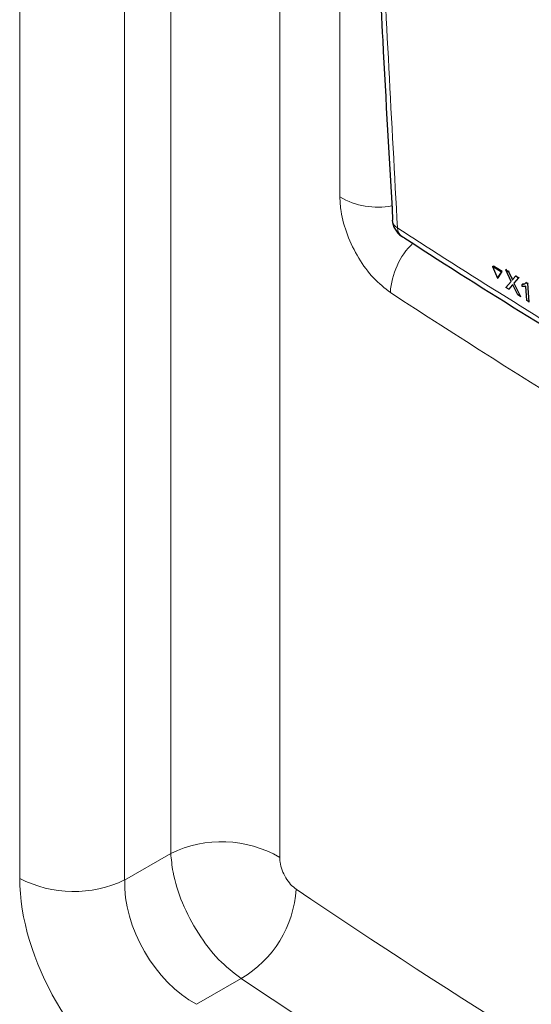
# Paper-space layout 'Blatt4' of a CAD drawing. Header units: millimetres. Extents: x 5 to 418, y 2 to 292.
# Tile 14 of 117: x 113 to 121, y 152 to 169. Entities that reach past the tile are written whole.
import ezdxf

# ---------------------------------------------------------------- set-up
doc = ezdxf.new("R2010")
doc.units = ezdxf.units.MM

psp = doc.layouts.new('Blatt4')

# ---------------------------------------------------------------- linework, layer by layer
at = {"color": 7, "linetype": 'Continuous', "lineweight": 18}
for p, q in [((115.35, 154.953), (115.35, 195.596)), ((112.874, 154.542), (112.874, 195.272)), ((114.594, 195.246), (114.594, 154.516)), ((117.136, 194.581), (117.136, 154.887)), ((118.122, 165.718), (118.122, 183.481)), ((120.934, 164.393), (120.946, 164.4)), ((120.945, 164.269), (120.957, 164.276)), ((114.594, 154.516), (115.35, 154.953)), ((116.504, 152.901), (115.771, 152.478))]:
    psp.add_line(p, q, dxfattribs=at)
at = {"color": 7, "linetype": 'Continuous', "lineweight": 25}
for p, q in [((118.982, 165.34), (118.982, 165.336)), ((120.626, 164.577), (120.639, 164.584)), ((120.626, 164.577), (120.707, 164.387)), ((120.77, 164.487), (120.626, 164.577)), ((120.782, 164.494), (120.639, 164.584)), ((120.707, 164.387), (120.77, 164.487)), ((120.707, 164.387), (120.719, 164.394)), ((120.719, 164.394), (120.782, 164.494)), ((120.77, 164.487), (120.782, 164.494)), ((120.84, 164.525), (120.852, 164.533)), ((120.931, 164.334), (120.84, 164.525)), ((120.84, 164.525), (120.884, 164.498)), ((120.852, 164.533), (120.854, 164.531)), ((120.884, 164.498), (120.896, 164.505)), ((120.884, 164.498), (120.934, 164.393)), ((120.964, 164.374), (121.005, 164.422)), ((121.05, 164.394), (120.976, 164.306)), ((121.005, 164.422), (121.017, 164.429)), ((121.005, 164.422), (121.05, 164.394)), ((121.05, 164.394), (121.062, 164.401)), ((120.845, 164.231), (120.931, 164.334)), ((120.89, 164.203), (120.845, 164.231)), ((120.945, 164.269), (120.89, 164.203)), ((120.958, 164.278), (120.957, 164.276)), ((121.037, 164.111), (120.968, 164.257)), ((120.976, 164.306), (120.987, 164.313)), ((120.976, 164.306), (121.082, 164.083)), ((121.11, 164.284), (121.121, 164.291)), ((121.112, 164.248), (121.11, 164.284)), ((121.122, 164.291), (121.16, 164.298)), ((121.184, 164.02), (121.169, 164.255)), ((121.177, 164.315), (121.189, 164.322)), ((121.177, 164.315), (121.198, 164.301)), ((121.198, 164.301), (121.21, 164.308)), ((121.198, 164.301), (121.217, 163.999)), ((120.89, 164.203), (120.902, 164.211)), ((121.082, 164.083), (121.037, 164.111)), ((121.082, 164.083), (121.093, 164.09)), ((121.217, 163.999), (121.184, 164.02)), ((121.217, 163.999), (121.229, 164.006))]:
    psp.add_line(p, q, dxfattribs=at)
at = {"color": 7, "linetype": 'Continuous', "lineweight": 18}
for centre, radius, start, end in [((118.747, 166.798), 1.248, 239.9534, 280.5841), ((119.148, 165.355), 0.167, 186.5592, 240.6653), ((119.231, 165.208), 0.165, 179.6975, 234.3198), ((120.186, 164.075), 1.239, 134.4428, 176.4378), ((116.18, 153.237), 1.907, 59.9359, 115.804), ((113.76, 156.263), 1.935, 242.7384, 295.5295), ((115.586, 154.475), 1.822, 300.2631, 356.5428)]:
    psp.add_arc(centre, radius, start, end, dxfattribs=at)
at = {"color": 7, "linetype": 'Continuous', "lineweight": 25}
psp.add_arc((119.314, 165.355), 0.333, 183.291, 237.1402, dxfattribs=at)
at = {"color": 7, "linetype": 'Continuous', "lineweight": 18}
for centre, major_axis, ratio, start_param, end_param in [((243.629, 235.085), (166.597, 7.942), 0.606525, 3.838324, 3.957849), ((114.939, 153.357), (-1.458, 2.526), 0.578965, 0.786849, 2.354907), ((115.823, 153.867), (-0.833, 1.443), 0.626599, 0.786854, 2.354911), ((243.629, 224.36), (166.595, 8.047), 0.60688, 3.82384, 3.966971), ((243.676, 223.368), (167.846, 8.044), 0.606667, 3.824081, 3.971771)]:
    psp.add_ellipse(centre, major_axis=major_axis, ratio=ratio, start_param=start_param, end_param=end_param, dxfattribs=at)
at = {"color": 7, "linetype": 'Continuous', "lineweight": 25}
for points, knots in [([(118.33, 181.759), (118.336, 181.419), (118.371, 179.679), (118.469, 176.563), (118.625, 172.41), (118.797, 168.668), (118.931, 166.321), (118.987, 165.34)], [0, 0, 0, 0, 0.0612246, 0.3135931, 0.5660969, 0.8186987, 1, 1, 1, 1]), ([(119.136, 165.076), (119.166, 165.056), (119.842, 164.612), (121.199, 163.761), (123.206, 162.528), (125.253, 161.317), (127.332, 160.127), (129.447, 158.959), (131.259, 157.986), (132.38, 157.41), (132.77, 157.209)], [0, 0, 0, 0, 0.0073156, 0.1597915, 0.3120799, 0.4641284, 0.6158325, 0.7672972, 0.9190111, 1, 1, 1, 1]), ([(120.934, 164.393), (120.937, 164.386), (120.942, 164.376), (120.947, 164.364), (120.949, 164.358), (120.949, 164.356)], [0, 0, 0, 0, 0.561277, 0.781763, 1, 1, 1, 1]), ([(120.956, 164.282), (120.954, 164.28), (120.95, 164.275), (120.946, 164.271), (120.945, 164.269)], [0, 0, 0, 0, 0.560002, 1, 1, 1, 1]), ([(120.949, 164.356), (120.952, 164.359), (120.957, 164.365), (120.962, 164.371), (120.964, 164.374)], [0, 0, 0, 0, 0.56, 1, 1, 1, 1]), ([(120.968, 164.257), (120.965, 164.262), (120.961, 164.27), (120.957, 164.278), (120.956, 164.282)], [0, 0, 0, 0, 0.56, 1, 1, 1, 1]), ([(121.11, 164.284), (121.125, 164.284), (121.153, 164.285), (121.17, 164.306), (121.177, 164.315)], [0, 0, 0, 0, 0.5604274, 1, 1, 1, 1]), ([(121.169, 164.255), (121.159, 164.252), (121.142, 164.245), (121.121, 164.247), (121.112, 164.248)], [0, 0, 0, 0, 0.5596859, 1, 1, 1, 1])]:
    psp.add_open_spline(points, degree=3, knots=knots, dxfattribs=at)
at = {"color": 7, "linetype": 'Continuous', "lineweight": 18}
for points, knots in [([(118.409, 181.628), (118.414, 181.449), (118.434, 180.556), (118.533, 176.81), (118.725, 171.5), (118.971, 166.954), (119.066, 165.209)], [0, 0, 0, 0, 0.0322876, 0.1614382, 0.6780666, 1, 1, 1, 1]), ([(118.95, 164.152), (118.856, 164.225), (118.669, 164.37), (118.421, 164.709), (118.234, 165.092), (118.136, 165.444), (118.126, 165.64), (118.122, 165.718)], [0, 0, 0, 0, 0.215179, 0.430126, 0.644958, 0.859834, 1, 1, 1, 1]), ([(119.066, 165.209), (119.214, 165.114), (119.953, 164.638), (121.3, 163.788), (123.128, 162.67), (124.987, 161.568), (126.879, 160.48), (128.795, 159.413), (130.731, 158.364), (132.041, 157.682), (132.696, 157.341)], [0, 0, 0, 0, 0.034565, 0.172831, 0.311096, 0.449399, 0.587812, 0.726262, 0.863113, 1, 1, 1, 1]), ([(116.504, 152.901), (116.379, 152.997), (116.129, 153.189), (115.789, 153.635), (115.527, 154.137), (115.382, 154.597), (115.359, 154.853), (115.35, 154.953)], [0, 0, 0, 0, 0.21499, 0.429856, 0.644894, 0.860206, 1, 1, 1, 1]), ([(117.136, 154.887), (117.137, 154.861), (117.14, 154.796), (117.172, 154.679), (117.233, 154.551), (117.313, 154.438), (117.374, 154.389), (117.405, 154.365)], [0, 0, 0, 0, 0.140339, 0.356315, 0.571508, 0.785916, 1, 1, 1, 1])]:
    psp.add_open_spline(points, degree=3, knots=knots, dxfattribs=at)

doc.saveas('drawing.dxf')
